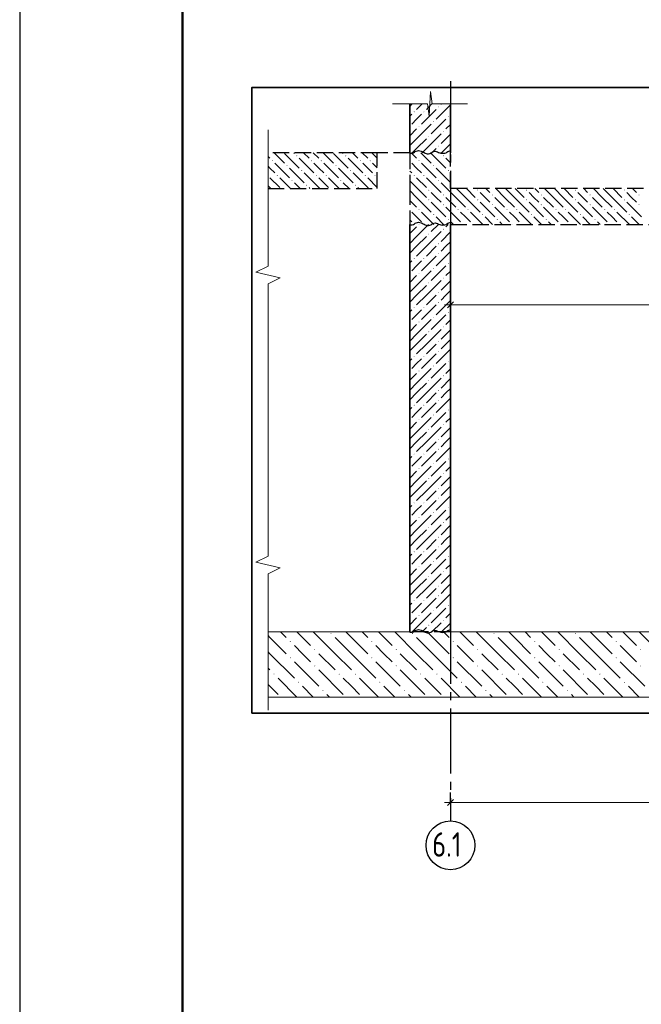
# Model space of a CAD drawing. Header units: millimetres. Extents: x 0 to 59400, y 0 to 42000.
# Tile 5 of 37: x 0 to 7629, y 15779 to 27863. Entities that reach past the tile are written whole.
import ezdxf

# ---------------------------------------------------------------- set-up
doc = ezdxf.new("R2010")
doc.units = ezdxf.units.MM
doc.linetypes.add('______2', pattern=[270, 200, -70])
doc.linetypes.add('______5', pattern=[1100, 800, -100, 100, -100])
for name, color, linetype, lineweight in [('Standard', 7, 'Continuous', 25), ('ЖБ Перекрытие верхний уровень', 7, '______2', 25), ('ЖБ Перекрытие нижний уровень с отделкой', 7, '______2', 25), ('ЖБ Пилон', 7, 'Continuous', 35), ('ЖБ Стена верхний уровень', 7, 'Continuous', 35), ('Примечания', 7, 'Continuous', 13), ('Размерная линия_ общее', 7, 'Continuous', 13), ('Фоновоя арматура Х1', 52, 'Continuous', 25)]:
    doc.layers.add(name, color=color, linetype=linetype, lineweight=lineweight)
doc.layers.add('Оси', color=7, linetype='______5')
doc.styles.add('ISOCPEUR', font='txt')

msp = doc.modelspace()

# ---------------------------------------------------------------- hatches: boundary and pattern name
at = {"layer": 'ЖБ Перекрытие верхний уровень', "linetype": 'Continuous', "lineweight": 18, "transparency": 33554687}
for points in [[(3095, 26132), (3101, 26138), (3108, 26132), (3101, 26125)], [(3395, 26192), (3401, 26198), (3408, 26192), (3401, 26185)], [(3575, 26132), (3581, 26138), (3588, 26132), (3581, 26125)], [(3695, 26132), (3701, 26138), (3708, 26132), (3701, 26125)], [(3995, 26192), (4001, 26198), (4008, 26192), (4001, 26185)], [(4175, 26132), (4181, 26138), (4188, 26132), (4181, 26125)], [(4295, 26132), (4301, 26138), (4308, 26132), (4301, 26125)], [(4787, 26132), (4788, 26132), (4787, 26131)], [(4895, 26132), (4901, 26138), (4908, 26132), (4901, 26125)], [(5195, 26192), (5201, 26198), (5208, 26192), (5201, 26185)], [(3275, 26072), (3281, 26078), (3288, 26072), (3281, 26065)], [(3455, 26012), (3461, 26018), (3468, 26012), (3461, 26005)], [(3875, 26072), (3881, 26078), (3888, 26072), (3881, 26065)], [(4055, 26012), (4061, 26018), (4068, 26012), (4061, 26005)], [(5075, 26072), (5081, 26078), (5088, 26072), (5081, 26065)], [(5255, 26012), (5261, 26018), (5268, 26012), (5261, 26005)], [(3155, 25952), (3161, 25958), (3168, 25952), (3161, 25945)], [(3335, 25892), (3341, 25898), (3348, 25892), (3341, 25885)], [(3635, 25952), (3641, 25958), (3648, 25952), (3641, 25945)], [(3755, 25952), (3761, 25958), (3768, 25952), (3761, 25945)], [(3935, 25892), (3941, 25898), (3948, 25892), (3941, 25885)], [(4235, 25952), (4241, 25958), (4248, 25952), (4241, 25945)], [(4355, 25952), (4361, 25958), (4368, 25952), (4361, 25945)], [(4835, 25952), (4841, 25958), (4848, 25952), (4841, 25945)], [(4955, 25952), (4961, 25958), (4968, 25952), (4961, 25945)], [(5135, 25892), (5141, 25898), (5148, 25892), (5141, 25885)], [(3515, 25832), (3521, 25838), (3528, 25832), (3521, 25825)], [(4115, 25832), (4121, 25838), (4128, 25832), (4121, 25825)]]:
    msp.add_hatch(color=7, dxfattribs=at).paths.add_polyline_path(points, flags=16)
at = {"layer": 'ЖБ Перекрытие нижний уровень с отделкой', "linetype": 'Continuous', "lineweight": 18, "transparency": 33554687}
for points in [[(5015, 25772), (5021, 25778), (5028, 25772), (5021, 25765)], [(5615, 25772), (5621, 25778), (5628, 25772), (5621, 25765)], [(6215, 25772), (6221, 25778), (6228, 25772), (6221, 25765)], [(6815, 25772), (6821, 25778), (6828, 25772), (6821, 25765)], [(7415, 25772), (7421, 25778), (7428, 25772), (7421, 25765)], [(5015, 25652), (5021, 25658), (5028, 25652), (5021, 25645)], [(5195, 25712), (5201, 25718), (5208, 25712), (5201, 25705)], [(5615, 25652), (5621, 25658), (5628, 25652), (5621, 25645)], [(5795, 25712), (5801, 25718), (5808, 25712), (5801, 25705)], [(6215, 25652), (6221, 25658), (6228, 25652), (6221, 25645)], [(6395, 25712), (6401, 25718), (6408, 25712), (6401, 25705)], [(6815, 25652), (6821, 25658), (6828, 25652), (6821, 25645)], [(6995, 25712), (7001, 25718), (7008, 25712), (7001, 25705)], [(7415, 25652), (7421, 25658), (7428, 25652), (7421, 25645)], [(7595, 25712), (7601, 25718), (7608, 25712), (7601, 25705)], [(4787, 25532), (4788, 25532), (4787, 25531)], [(4895, 25532), (4901, 25538), (4908, 25532), (4901, 25525)], [(5195, 25592), (5201, 25598), (5208, 25592), (5201, 25585)], [(5375, 25532), (5381, 25538), (5388, 25532), (5381, 25525)], [(5495, 25532), (5501, 25538), (5508, 25532), (5501, 25525)], [(5795, 25592), (5801, 25598), (5808, 25592), (5801, 25585)], [(5975, 25532), (5981, 25538), (5988, 25532), (5981, 25525)], [(6095, 25532), (6101, 25538), (6108, 25532), (6101, 25525)], [(6395, 25592), (6401, 25598), (6408, 25592), (6401, 25585)], [(6575, 25532), (6581, 25538), (6588, 25532), (6581, 25525)], [(6695, 25532), (6701, 25538), (6708, 25532), (6701, 25525)], [(6995, 25592), (7001, 25598), (7008, 25592), (7001, 25585)], [(7175, 25532), (7181, 25538), (7188, 25532), (7181, 25525)], [(7295, 25532), (7301, 25538), (7308, 25532), (7301, 25525)], [(7595, 25592), (7601, 25598), (7608, 25592), (7601, 25585)], [(5075, 25472), (5081, 25478), (5088, 25472), (5081, 25465)], [(5255, 25412), (5261, 25418), (5268, 25412), (5261, 25405)], [(5675, 25472), (5681, 25478), (5688, 25472), (5681, 25465)], [(5855, 25412), (5861, 25418), (5868, 25412), (5861, 25405)], [(6275, 25472), (6281, 25478), (6288, 25472), (6281, 25465)], [(6455, 25412), (6461, 25418), (6468, 25412), (6461, 25405)], [(6875, 25472), (6881, 25478), (6888, 25472), (6881, 25465)], [(7055, 25412), (7061, 25418), (7068, 25412), (7061, 25405)], [(7475, 25472), (7481, 25478), (7488, 25472), (7481, 25465)], [(4835, 25352), (4841, 25358), (4848, 25352), (4846, 25350), (4836, 25350)], [(4955, 25352), (4961, 25358), (4968, 25352), (4966, 25350), (4956, 25350)], [(5435, 25352), (5441, 25358), (5448, 25352), (5446, 25350), (5436, 25350)], [(5555, 25352), (5561, 25358), (5568, 25352), (5566, 25350), (5556, 25350)], [(6035, 25352), (6041, 25358), (6048, 25352), (6046, 25350), (6036, 25350)], [(6155, 25352), (6161, 25358), (6168, 25352), (6166, 25350), (6156, 25350)], [(6635, 25352), (6641, 25358), (6648, 25352), (6646, 25350), (6636, 25350)], [(6755, 25352), (6761, 25358), (6768, 25352), (6766, 25350), (6756, 25350)], [(7235, 25352), (7241, 25358), (7248, 25352), (7246, 25350), (7236, 25350)], [(7355, 25352), (7361, 25358), (7368, 25352), (7366, 25350), (7356, 25350)]]:
    msp.add_hatch(color=7, dxfattribs=at).paths.add_polyline_path(points, flags=16)
at = {"layer": 'ЖБ Пилон', "linetype": 'Continuous', "lineweight": 18, "transparency": 33554687}
for points in [[(4836, 26732), (4841, 26737), (4846, 26732), (4841, 26727)], [(4956, 26732), (4961, 26737), (4966, 26732), (4961, 26727)], [(5136, 26792), (5141, 26797), (5146, 26792), (5141, 26787)], [(5076, 26612), (5081, 26617), (5086, 26612), (5081, 26607)], [(5256, 26672), (5261, 26677), (5266, 26672), (5261, 26667)], [(4896, 26552), (4901, 26557), (4906, 26552), (4901, 26547)], [(5196, 26492), (5201, 26497), (5206, 26492), (5201, 26487)], [(5016, 26432), (5021, 26437), (5026, 26432), (5021, 26427)], [(5136, 26312), (5141, 26317), (5146, 26312), (5141, 26307)]]:
    msp.add_hatch(color=7, dxfattribs=at).paths.add_polyline_path(points, flags=16)
at = {"layer": 'ЖБ Стена верхний уровень', "linetype": 'Continuous', "lineweight": 18, "transparency": 33554687}
for points in [[(4904, 25350), (4901, 25347), (4898, 25350)], [(5196, 25292), (5201, 25297), (5206, 25292), (5201, 25287)], [(5016, 25232), (5021, 25237), (5026, 25232), (5021, 25227)], [(5136, 25112), (5141, 25117), (5146, 25112), (5141, 25107)], [(4836, 24932), (4841, 24937), (4846, 24932), (4841, 24927)], [(4956, 24932), (4961, 24937), (4966, 24932), (4961, 24927)], [(5136, 24992), (5141, 24997), (5146, 24992), (5141, 24987)], [(5076, 24812), (5081, 24817), (5086, 24812), (5081, 24807)], [(5256, 24872), (5261, 24877), (5266, 24872), (5261, 24867)], [(4896, 24752), (4901, 24757), (4906, 24752), (4901, 24747)], [(5196, 24692), (5201, 24697), (5206, 24692), (5201, 24687)], [(5016, 24632), (5021, 24637), (5026, 24632), (5021, 24627)], [(5136, 24512), (5141, 24517), (5146, 24512), (5141, 24507)], [(4836, 24332), (4841, 24337), (4846, 24332), (4841, 24327)], [(4956, 24332), (4961, 24337), (4966, 24332), (4961, 24327)], [(5136, 24392), (5141, 24397), (5146, 24392), (5141, 24387)], [(5076, 24212), (5081, 24217), (5086, 24212), (5081, 24207)], [(5256, 24272), (5261, 24277), (5266, 24272), (5261, 24267)], [(4896, 24152), (4901, 24157), (4906, 24152), (4901, 24147)], [(5196, 24092), (5201, 24097), (5206, 24092), (5201, 24087)], [(5016, 24032), (5021, 24037), (5026, 24032), (5021, 24027)], [(5136, 23912), (5141, 23917), (5146, 23912), (5141, 23907)], [(4836, 23732), (4841, 23737), (4846, 23732), (4841, 23727)], [(4956, 23732), (4961, 23737), (4966, 23732), (4961, 23727)], [(5136, 23792), (5141, 23797), (5146, 23792), (5141, 23787)], [(5076, 23612), (5081, 23617), (5086, 23612), (5081, 23607)], [(5256, 23672), (5261, 23677), (5266, 23672), (5261, 23667)], [(4896, 23552), (4901, 23557), (4906, 23552), (4901, 23547)], [(5196, 23492), (5201, 23497), (5206, 23492), (5201, 23487)], [(5016, 23432), (5021, 23437), (5026, 23432), (5021, 23427)], [(5136, 23312), (5141, 23317), (5146, 23312), (5141, 23307)], [(4836, 23132), (4841, 23137), (4846, 23132), (4841, 23127)], [(4956, 23132), (4961, 23137), (4966, 23132), (4961, 23127)], [(5136, 23192), (5141, 23197), (5146, 23192), (5141, 23187)], [(5076, 23012), (5081, 23017), (5086, 23012), (5081, 23007)], [(5256, 23072), (5261, 23077), (5266, 23072), (5261, 23067)], [(4896, 22952), (4901, 22957), (4906, 22952), (4901, 22947)], [(5196, 22892), (5201, 22897), (5206, 22892), (5201, 22887)], [(5016, 22832), (5021, 22837), (5026, 22832), (5021, 22827)], [(5136, 22712), (5141, 22717), (5146, 22712), (5141, 22707)], [(4836, 22532), (4841, 22537), (4846, 22532), (4841, 22527)], [(4956, 22532), (4961, 22537), (4966, 22532), (4961, 22527)], [(5136, 22592), (5141, 22597), (5146, 22592), (5141, 22587)], [(4896, 22352), (4901, 22357), (4906, 22352), (4901, 22347)], [(5076, 22412), (5081, 22417), (5086, 22412), (5081, 22407)], [(5256, 22472), (5261, 22477), (5266, 22472), (5261, 22467)], [(5016, 22232), (5021, 22237), (5026, 22232), (5021, 22227)], [(5196, 22292), (5201, 22297), (5206, 22292), (5201, 22287)], [(5136, 22112), (5141, 22117), (5146, 22112), (5141, 22107)], [(5136, 21992), (5141, 21997), (5146, 21992), (5141, 21987)], [(4836, 21932), (4841, 21937), (4846, 21932), (4841, 21927)], [(4956, 21932), (4961, 21937), (4966, 21932), (4961, 21927)], [(5256, 21872), (5261, 21877), (5266, 21872), (5261, 21867)], [(4896, 21752), (4901, 21757), (4906, 21752), (4901, 21747)], [(5076, 21812), (5081, 21817), (5086, 21812), (5081, 21807)], [(5016, 21632), (5021, 21637), (5026, 21632), (5021, 21627)], [(5196, 21692), (5201, 21697), (5206, 21692), (5201, 21687)], [(5136, 21512), (5141, 21517), (5146, 21512), (5141, 21507)], [(5136, 21392), (5141, 21397), (5146, 21392), (5141, 21387)], [(4836, 21332), (4841, 21337), (4846, 21332), (4841, 21327)], [(4956, 21332), (4961, 21337), (4966, 21332), (4961, 21327)], [(5256, 21272), (5261, 21277), (5266, 21272), (5261, 21267)], [(4896, 21152), (4901, 21157), (4906, 21152), (4901, 21147)], [(5076, 21212), (5081, 21217), (5086, 21212), (5081, 21207)], [(5016, 21032), (5021, 21037), (5026, 21032), (5021, 21027)], [(5196, 21092), (5201, 21097), (5206, 21092), (5201, 21087)], [(5136, 20912), (5141, 20917), (5146, 20912), (5141, 20907)], [(5136, 20792), (5141, 20797), (5146, 20792), (5141, 20787)], [(4836, 20732), (4841, 20737), (4846, 20732), (4841, 20727)], [(4956, 20732), (4961, 20737), (4966, 20732), (4961, 20727)], [(5256, 20672), (5261, 20677), (5266, 20672), (5261, 20667)], [(4896, 20552), (4901, 20557), (4906, 20552), (4901, 20547)], [(5076, 20612), (5081, 20617), (5086, 20612), (5081, 20607)], [(5016, 20432), (5021, 20437), (5026, 20432), (5021, 20427)], [(5196, 20492), (5201, 20497), (5206, 20492), (5201, 20487)]]:
    msp.add_hatch(color=7, dxfattribs=at).paths.add_polyline_path(points, flags=16)
at = {"layer": 'Фоновоя арматура Х1', "linetype": 'Continuous', "lineweight": 18, "transparency": 33554687}
for points in [[(3815, 20332), (3821, 20338), (3828, 20332), (3821, 20325)], [(4815, 20332), (4821, 20338), (4828, 20332), (4821, 20325)], [(5815, 20332), (5821, 20338), (5828, 20332), (5821, 20325)], [(6815, 20332), (6821, 20338), (6828, 20332), (6821, 20325)], [(3315, 20232), (3321, 20238), (3328, 20232), (3321, 20225)], [(4315, 20232), (4321, 20238), (4328, 20232), (4321, 20225)], [(5315, 20232), (5321, 20238), (5328, 20232), (5321, 20225)], [(6315, 20232), (6321, 20238), (6328, 20232), (6321, 20225)], [(7315, 20232), (7321, 20238), (7328, 20232), (7321, 20225)], [(3615, 20132), (3621, 20138), (3628, 20132), (3621, 20125)], [(4615, 20132), (4621, 20138), (4628, 20132), (4621, 20125)], [(5615, 20132), (5621, 20138), (5628, 20132), (5621, 20125)], [(6615, 20132), (6621, 20138), (6628, 20132), (6621, 20125)], [(7615, 20132), (7621, 20138), (7628, 20132), (7621, 20125)], [(3315, 20032), (3321, 20038), (3328, 20032), (3321, 20025)], [(4315, 20032), (4321, 20038), (4328, 20032), (4321, 20025)], [(5315, 20032), (5321, 20038), (5328, 20032), (5321, 20025)], [(6315, 20032), (6321, 20038), (6328, 20032), (6321, 20025)], [(7315, 20032), (7321, 20038), (7328, 20032), (7321, 20025)], [(3115, 19832), (3121, 19838), (3128, 19832), (3121, 19825)], [(3615, 19932), (3621, 19938), (3628, 19932), (3621, 19925)], [(3915, 19832), (3921, 19838), (3928, 19832), (3921, 19825)], [(4115, 19832), (4121, 19838), (4128, 19832), (4121, 19825)], [(4615, 19932), (4621, 19938), (4628, 19932), (4621, 19925)], [(4915, 19832), (4921, 19838), (4928, 19832), (4921, 19825)], [(5115, 19832), (5121, 19838), (5128, 19832), (5121, 19825)], [(5615, 19932), (5621, 19938), (5628, 19932), (5621, 19925)], [(5915, 19832), (5921, 19838), (5928, 19832), (5921, 19825)], [(6115, 19832), (6121, 19838), (6128, 19832), (6121, 19825)], [(6615, 19932), (6621, 19938), (6628, 19932), (6621, 19925)], [(6915, 19832), (6921, 19838), (6928, 19832), (6921, 19825)], [(7115, 19832), (7121, 19838), (7128, 19832), (7121, 19825)], [(7615, 19932), (7621, 19938), (7628, 19932), (7621, 19925)], [(3415, 19732), (3421, 19738), (3428, 19732), (3421, 19725)], [(4415, 19732), (4421, 19738), (4428, 19732), (4421, 19725)], [(5415, 19732), (5421, 19738), (5428, 19732), (5421, 19725)], [(6415, 19732), (6421, 19738), (6428, 19732), (6421, 19725)], [(7415, 19732), (7421, 19738), (7428, 19732), (7421, 19725)], [(3715, 19632), (3721, 19638), (3728, 19632), (3721, 19625)], [(4715, 19632), (4721, 19638), (4728, 19632), (4721, 19625)], [(5715, 19632), (5721, 19638), (5728, 19632), (5721, 19625)], [(6715, 19632), (6721, 19638), (6728, 19632), (6721, 19625)]]:
    msp.add_hatch(color=7, dxfattribs=at).paths.add_polyline_path(points, flags=16)

# ---------------------------------------------------------------- linework, layer by layer
at = {"layer": 'Standard', "color": 7, "linetype": 'Continuous', "lineweight": 25, "transparency": 33554687}
msp.add_line((2000, 41500), (2000, 1058), dxfattribs=at)
at = {"layer": 'Standard', "color": 7, "linetype": 'Continuous', "lineweight": 13, "transparency": 33554687}
for p, q in [((5026, 26680), (5044, 26980)), ((5044, 26980), (5062, 26830)), ((4575, 26830), (5007, 26830)), ((5007, 26830), (5026, 26680)), ((5062, 26830), (5495, 26830)), ((5495, 26830), (5495, 26830)), ((3048, 26510), (3048, 26510)), ((3048, 24837), (3048, 26510)), ((2898, 24766), (3048, 24837)), ((3198, 24694), (2898, 24766)), ((3048, 24623), (3198, 24694)), ((3048, 22950), (3048, 24623)), ((3048, 21277), (3048, 22950)), ((2898, 21206), (3048, 21277)), ((3198, 21134), (2898, 21206)), ((3048, 21063), (3198, 21134)), ((3048, 19390), (3048, 21063))]:
    msp.add_line(p, q, dxfattribs=at)
at = {"layer": 'Standard', "color": 7, "linetype": 'Continuous', "lineweight": 25, "transparency": 33554687}
msp.add_lwpolyline([(0, 0), (59400, 0), (59400, 42000), (0, 42000), (0, 0)], close=True, dxfattribs=at)
at = {"layer": 'Standard', "color": 7, "linetype": 'Continuous', "lineweight": 50, "transparency": 33554687}
msp.add_lwpolyline([(2000, 41500), (58900, 41500), (58900, 500), (2000, 500), (2000, 41500)], close=True, dxfattribs=at)
at = {"layer": 'Standard', "color": 7, "linetype": 'Continuous', "lineweight": 13, "transparency": 33554687}
msp.add_lwpolyline([(58900, 41500), (2000, 41500), (2000, 500), (58900, 500), (58900, 41500)], dxfattribs=at)
at = {"layer": 'Standard', "color": 254, "linetype": 'Continuous', "lineweight": 35, "true_color": 0xc4c4ff, "transparency": 33554687}
msp.add_lwpolyline([(2848, 19350), (37787, 19350), (37787, 27030), (2848, 27030), (2848, 19350)], dxfattribs=at)
at = {"layer": 'ЖБ Перекрытие верхний уровень', "color": 7, "linetype": '______2', "lineweight": 25, "transparency": 33554687}
for p, q in [((4387, 26230), (3048, 26230)), ((4387, 25790), (4387, 26230)), ((4787, 26230), (4387, 26230)), ((4787, 26230), (4787, 25790)), ((5287, 25790), (5287, 26230)), ((3048, 25790), (4387, 25790))]:
    msp.add_line(p, q, dxfattribs=at)
at = {"layer": 'ЖБ Перекрытие верхний уровень', "color": 9, "linetype": 'Continuous', "lineweight": 18, "true_color": 0xc7c7c7, "transparency": 33554687}
for p, q in [((3123, 26230), (3251, 26102)), ((3371, 26222), (3363, 26230)), ((3483, 26230), (3551, 26162)), ((3603, 26230), (3671, 26162)), ((3723, 26230), (3851, 26102)), ((3971, 26222), (3963, 26230)), ((4083, 26230), (4151, 26162)), ((4203, 26230), (4271, 26162)), ((4323, 26230), (4387, 26165)), ((4803, 26230), (4871, 26162)), ((4923, 26230), (5051, 26102)), ((5171, 26222), (5163, 26230)), ((5283, 26230), (5287, 26225)), ((3048, 26185), (3071, 26162)), ((3251, 26222), (3431, 26042)), ((3431, 26162), (3611, 25982)), ((3851, 26222), (4031, 26042)), ((4031, 26162), (4211, 25982)), ((5051, 26222), (5231, 26042)), ((5231, 26162), (5287, 26105)), ((3071, 26042), (3048, 26065)), ((3131, 25982), (3071, 26042)), ((3131, 26102), (3311, 25922)), ((3311, 26042), (3491, 25862)), ((3671, 25802), (3491, 25982)), ((3671, 26042), (3611, 26102)), ((3731, 25982), (3671, 26042)), ((3731, 26102), (3911, 25922)), ((3911, 26042), (4091, 25862)), ((4271, 25802), (4091, 25982)), ((4271, 26042), (4211, 26102)), ((4331, 25982), (4271, 26042)), ((4331, 26102), (4387, 26045)), ((4787, 26005), (4811, 25982)), ((4871, 26042), (4811, 26102)), ((4931, 25982), (4871, 26042)), ((4931, 26102), (5111, 25922)), ((5111, 26042), (5287, 25865)), ((3071, 25922), (3191, 25802)), ((3191, 25922), (3323, 25790)), ((3443, 25790), (3371, 25862)), ((3671, 25922), (3791, 25802)), ((3791, 25922), (3923, 25790)), ((4043, 25790), (3971, 25862)), ((4271, 25922), (4387, 25805)), ((4871, 25802), (4787, 25885)), ((4871, 25922), (4991, 25802)), ((4991, 25922), (5123, 25790)), ((5243, 25790), (5171, 25862)), ((3071, 25802), (3048, 25825)), ((3071, 25802), (3083, 25790)), ((3551, 25802), (3563, 25790)), ((3671, 25802), (3683, 25790)), ((4151, 25802), (4163, 25790)), ((4271, 25802), (4283, 25790)), ((4871, 25802), (4883, 25790))]:
    msp.add_line(p, q, dxfattribs=at)
at = {"layer": 'ЖБ Перекрытие нижний уровень с отделкой', "color": 7, "linetype": '______2', "lineweight": 25, "transparency": 33554687}
for p, q in [((4787, 25790), (4787, 25350)), ((10087, 25790), (5287, 25790)), ((5287, 25350), (10587, 25350))]:
    msp.add_line(p, q, dxfattribs=at)
at = {"layer": 'ЖБ Перекрытие нижний уровень с отделкой', "color": 9, "linetype": 'Continuous', "lineweight": 18, "true_color": 0xc7c7c7, "transparency": 33554687}
for p, q in [((4787, 25765), (4871, 25682)), ((4883, 25790), (4991, 25682)), ((5111, 25682), (5051, 25742)), ((5123, 25790), (5171, 25742)), ((5351, 25682), (5243, 25790)), ((5363, 25790), (5471, 25682)), ((5483, 25790), (5591, 25682)), ((5711, 25682), (5651, 25742)), ((5723, 25790), (5771, 25742)), ((5951, 25682), (5843, 25790)), ((5963, 25790), (6071, 25682)), ((6083, 25790), (6191, 25682)), ((6311, 25682), (6251, 25742)), ((6323, 25790), (6371, 25742)), ((6551, 25682), (6443, 25790)), ((6563, 25790), (6671, 25682)), ((6683, 25790), (6791, 25682)), ((6911, 25682), (6851, 25742)), ((6923, 25790), (6971, 25742)), ((7151, 25682), (7043, 25790)), ((7163, 25790), (7271, 25682)), ((7283, 25790), (7391, 25682)), ((7511, 25682), (7451, 25742)), ((7523, 25790), (7571, 25742)), ((4787, 25645), (4871, 25562)), ((4871, 25682), (5051, 25502)), ((5051, 25622), (5231, 25442)), ((5171, 25622), (5111, 25682)), ((5231, 25682), (5351, 25562)), ((5351, 25682), (5471, 25562)), ((5471, 25682), (5651, 25502)), ((5651, 25622), (5831, 25442)), ((5771, 25622), (5711, 25682)), ((5831, 25682), (5951, 25562)), ((5951, 25682), (6071, 25562)), ((6071, 25682), (6251, 25502)), ((6251, 25622), (6431, 25442)), ((6371, 25622), (6311, 25682)), ((6431, 25682), (6551, 25562)), ((6551, 25682), (6671, 25562)), ((6671, 25682), (6851, 25502)), ((6851, 25622), (7031, 25442)), ((6971, 25622), (6911, 25682)), ((7031, 25682), (7151, 25562)), ((7151, 25682), (7271, 25562)), ((7271, 25682), (7451, 25502)), ((7451, 25622), (7631, 25442)), ((7571, 25622), (7511, 25682)), ((4871, 25442), (4811, 25502)), ((4931, 25502), (5083, 25350)), ((5231, 25562), (5411, 25382)), ((5471, 25442), (5411, 25502)), ((5531, 25502), (5683, 25350)), ((5831, 25562), (6011, 25382)), ((6071, 25442), (6011, 25502)), ((6131, 25502), (6283, 25350)), ((6431, 25562), (6611, 25382)), ((6671, 25442), (6611, 25502)), ((6731, 25502), (6883, 25350)), ((7031, 25562), (7211, 25382)), ((7271, 25442), (7211, 25502)), ((7331, 25502), (7483, 25350)), ((4787, 25405), (4811, 25382)), ((4931, 25382), (4871, 25442)), ((5111, 25442), (5203, 25350)), ((5323, 25350), (5291, 25382)), ((5531, 25382), (5471, 25442)), ((5711, 25442), (5803, 25350)), ((5923, 25350), (5891, 25382)), ((6131, 25382), (6071, 25442)), ((6311, 25442), (6403, 25350)), ((6523, 25350), (6491, 25382)), ((6731, 25382), (6671, 25442)), ((6911, 25442), (7003, 25350)), ((7123, 25350), (7091, 25382)), ((7331, 25382), (7271, 25442)), ((7511, 25442), (7603, 25350))]:
    msp.add_line(p, q, dxfattribs=at)
at = {"layer": 'ЖБ Пилон', "color": 251, "linetype": 'Continuous', "lineweight": 18, "true_color": 0x494949, "transparency": 33554687}
for p, q in [((4819, 26830), (4787, 26798)), ((4939, 26830), (4871, 26762)), ((5059, 26830), (4991, 26762)), ((5171, 26822), (5179, 26830)), ((5111, 26762), (4931, 26582)), ((5287, 26818), (5111, 26642)), ((4811, 26702), (4787, 26678)), ((4811, 26582), (4871, 26642)), ((4871, 26642), (4931, 26702)), ((5231, 26642), (5051, 26462)), ((4871, 26522), (4787, 26438)), ((4871, 26402), (5051, 26582)), ((5287, 26578), (5231, 26522)), ((4871, 26402), (4787, 26318)), ((4991, 26402), (4871, 26282)), ((4991, 26282), (5171, 26462)), ((5287, 26458), (5171, 26342)), ((4871, 26282), (4819, 26230)), ((4991, 26282), (4939, 26230)), ((5111, 26282), (5059, 26230)), ((5179, 26230), (5231, 26282)), ((5231, 26282), (5287, 26338))]:
    msp.add_line(p, q, dxfattribs=at)
at = {"layer": 'ЖБ Пилон', "color": 7, "linetype": 'Continuous', "lineweight": 35, "transparency": 33554687}
for p, q in [((4787, 26830), (4787, 26230)), ((5287, 26230), (5287, 26830))]:
    msp.add_line(p, q, dxfattribs=at)
at = {"layer": 'ЖБ Стена верхний уровень', "color": 7, "linetype": 'Continuous', "lineweight": 35, "transparency": 33554687}
for p, q in [((4787, 25350), (4787, 20350)), ((5287, 20350), (5287, 25350))]:
    msp.add_line(p, q, dxfattribs=at)
at = {"layer": 'ЖБ Стена верхний уровень', "color": 251, "linetype": 'Continuous', "lineweight": 18, "true_color": 0x494949, "transparency": 33554687}
for p, q in [((4871, 25322), (4787, 25238)), ((4871, 25202), (5019, 25350)), ((4991, 25082), (5171, 25262)), ((5139, 25350), (5051, 25262)), ((5287, 25258), (5171, 25142)), ((5259, 25350), (5231, 25322)), ((4871, 25202), (4787, 25118)), ((4991, 25202), (4871, 25082)), ((5231, 25082), (5287, 25138)), ((4871, 25082), (4787, 24998)), ((4991, 25082), (4871, 24962)), ((5111, 25082), (4991, 24962)), ((5287, 25018), (5111, 24842)), ((5171, 25022), (5231, 25082)), ((4811, 24902), (4787, 24878)), ((4871, 24842), (4931, 24902)), ((5111, 24962), (4931, 24782)), ((4811, 24782), (4871, 24842)), ((4871, 24602), (5051, 24782)), ((5231, 24842), (5051, 24662)), ((5287, 24778), (5231, 24722)), ((4871, 24722), (4787, 24638)), ((4991, 24482), (5171, 24662)), ((5287, 24658), (5171, 24542)), ((4871, 24602), (4787, 24518)), ((4991, 24602), (4871, 24482)), ((5231, 24482), (5287, 24538)), ((4871, 24482), (4787, 24398)), ((4991, 24482), (4871, 24362)), ((5111, 24482), (4991, 24362)), ((5287, 24418), (5111, 24242)), ((5171, 24422), (5231, 24482)), ((4811, 24302), (4787, 24278)), ((4871, 24242), (4931, 24302)), ((5111, 24362), (4931, 24182)), ((4811, 24182), (4871, 24242)), ((4871, 24002), (5051, 24182)), ((5231, 24242), (5051, 24062)), ((5287, 24178), (5231, 24122)), ((4871, 24122), (4787, 24038)), ((4991, 23882), (5171, 24062)), ((5287, 24058), (5171, 23942)), ((4871, 24002), (4787, 23918)), ((4991, 24002), (4871, 23882)), ((5231, 23882), (5287, 23938)), ((4871, 23882), (4787, 23798)), ((4991, 23882), (4871, 23762)), ((5111, 23882), (4991, 23762)), ((5287, 23818), (5111, 23642)), ((5171, 23822), (5231, 23882)), ((4811, 23702), (4787, 23678)), ((4871, 23642), (4931, 23702)), ((5111, 23762), (4931, 23582)), ((4811, 23582), (4871, 23642)), ((4871, 23402), (5051, 23582)), ((5231, 23642), (5051, 23462)), ((5287, 23578), (5231, 23522)), ((4871, 23522), (4787, 23438)), ((4991, 23282), (5171, 23462)), ((5287, 23458), (5171, 23342)), ((4871, 23402), (4787, 23318)), ((4991, 23402), (4871, 23282)), ((5231, 23282), (5287, 23338)), ((4871, 23282), (4787, 23198)), ((4991, 23282), (4871, 23162)), ((5111, 23282), (4991, 23162)), ((5287, 23218), (5111, 23042)), ((5171, 23222), (5231, 23282)), ((4811, 23102), (4787, 23078)), ((4871, 23042), (4931, 23102)), ((5111, 23162), (4931, 22982)), ((4811, 22982), (4871, 23042)), ((4871, 22802), (5051, 22982)), ((5231, 23042), (5051, 22862)), ((5287, 22978), (5231, 22922)), ((4871, 22922), (4787, 22838)), ((4991, 22682), (5171, 22862)), ((5287, 22858), (5171, 22742)), ((4871, 22802), (4787, 22718)), ((4991, 22802), (4871, 22682)), ((5231, 22682), (5287, 22738)), ((4871, 22682), (4787, 22598)), ((4991, 22682), (4871, 22562)), ((5111, 22682), (4991, 22562)), ((5287, 22618), (5111, 22442)), ((5171, 22622), (5231, 22682)), ((4811, 22502), (4787, 22478)), ((4871, 22442), (4931, 22502)), ((5111, 22562), (4931, 22382)), ((4811, 22382), (4871, 22442)), ((4871, 22202), (5051, 22382)), ((5231, 22442), (5051, 22262)), ((5287, 22378), (5231, 22322)), ((4871, 22322), (4787, 22238)), ((4991, 22082), (5171, 22262)), ((5287, 22258), (5171, 22142)), ((4871, 22202), (4787, 22118)), ((4991, 22202), (4871, 22082)), ((5231, 22082), (5287, 22138)), ((4871, 22082), (4787, 21998)), ((4991, 22082), (4871, 21962)), ((5111, 22082), (4991, 21962)), ((5287, 22018), (5111, 21842)), ((5171, 22022), (5231, 22082)), ((4811, 21902), (4787, 21878)), ((4871, 21842), (4931, 21902)), ((5111, 21962), (4931, 21782)), ((4811, 21782), (4871, 21842)), ((4871, 21602), (5051, 21782)), ((5231, 21842), (5051, 21662)), ((5287, 21778), (5231, 21722)), ((4871, 21722), (4787, 21638)), ((4991, 21482), (5171, 21662)), ((5287, 21658), (5171, 21542)), ((4871, 21602), (4787, 21518)), ((4991, 21602), (4871, 21482)), ((5231, 21482), (5287, 21538)), ((4871, 21482), (4787, 21398)), ((4991, 21482), (4871, 21362)), ((5111, 21482), (4991, 21362)), ((5287, 21418), (5111, 21242)), ((5171, 21422), (5231, 21482)), ((4811, 21302), (4787, 21278)), ((4871, 21242), (4931, 21302)), ((5111, 21362), (4931, 21182)), ((4811, 21182), (4871, 21242)), ((4871, 21002), (5051, 21182)), ((5231, 21242), (5051, 21062)), ((5287, 21178), (5231, 21122)), ((4871, 21122), (4787, 21038)), ((4991, 20882), (5171, 21062)), ((5287, 21058), (5171, 20942)), ((4871, 21002), (4787, 20918)), ((4991, 21002), (4871, 20882)), ((5231, 20882), (5287, 20938)), ((4871, 20882), (4787, 20798)), ((4991, 20882), (4871, 20762)), ((5111, 20882), (4991, 20762)), ((5287, 20818), (5111, 20642)), ((5171, 20822), (5231, 20882)), ((4811, 20702), (4787, 20678)), ((4871, 20642), (4931, 20702)), ((5111, 20762), (4931, 20582)), ((4811, 20582), (4871, 20642)), ((4871, 20402), (5051, 20582)), ((5231, 20642), (5051, 20462)), ((5287, 20578), (5231, 20522)), ((4871, 20522), (4787, 20438)), ((5059, 20350), (5171, 20462)), ((5287, 20458), (5179, 20350)), ((4871, 20402), (4819, 20350)), ((4991, 20402), (4939, 20350))]:
    msp.add_line(p, q, dxfattribs=at)
at = {"layer": 'Оси', "color": 8, "linetype": '______5', "lineweight": -3, "transparency": 33554687}
msp.add_line((5287, 27110), (5287, 18030), dxfattribs=at)
at = {"layer": 'Оси', "color": 7, "linetype": 'Continuous', "lineweight": -3, "transparency": 33554687}
msp.add_circle((5287, 17730), 300, dxfattribs=at)
at = {"layer": 'Примечания', "color": 253, "linetype": '______2', "lineweight": -3, "true_color": 0xababab, "transparency": 33554687}
msp.add_line((5287, 20350), (4787, 20350), dxfattribs=at)
at = {"layer": 'Примечания', "color": 7, "linetype": 'Continuous', "lineweight": 25, "transparency": 33554687}
for points in [[(4787, 26225), (4802, 26225), (4818, 26226), (4833, 26230), (4844, 26237), (4854, 26245), (4866, 26251), (4881, 26255), (4896, 26257), (4912, 26255), (4926, 26251), (4940, 26246), (4952, 26239), (4963, 26232), (4975, 26226), (4988, 26220), (5003, 26217), (5019, 26218), (5035, 26221), (5047, 26227), (5057, 26235), (5068, 26242), (5082, 26247), (5098, 26248), (5113, 26245), (5127, 26240), (5141, 26235), (5155, 26230), (5169, 26226), (5184, 26223), (5187, 26223)], [(5187, 26225), (5202, 26225), (5218, 26226), (5233, 26230), (5244, 26237), (5254, 26245), (5266, 26251), (5281, 26255), (5287, 26256)], [(4787, 25345), (4802, 25345), (4818, 25346), (4833, 25350), (4844, 25357), (4854, 25365), (4866, 25371), (4881, 25375), (4896, 25377), (4912, 25375), (4926, 25371), (4940, 25366), (4952, 25359), (4963, 25352), (4975, 25346), (4988, 25340), (5003, 25337), (5019, 25338), (5035, 25341), (5047, 25347), (5057, 25355), (5068, 25362), (5082, 25367), (5098, 25368), (5113, 25365), (5127, 25360), (5141, 25355), (5155, 25350), (5169, 25346), (5184, 25343), (5187, 25343)], [(5187, 25345), (5202, 25345), (5218, 25346), (5233, 25350), (5244, 25357), (5254, 25365), (5266, 25371), (5281, 25375), (5287, 25376)], [(4787, 20345), (4802, 20345), (4818, 20346), (4833, 20350), (4844, 20357), (4854, 20365), (4866, 20371), (4881, 20375), (4896, 20377), (4912, 20375), (4926, 20371), (4940, 20366), (4952, 20359), (4963, 20352), (4975, 20346), (4988, 20340), (5003, 20337), (5019, 20338), (5035, 20341), (5047, 20347), (5057, 20355), (5068, 20362), (5082, 20367), (5098, 20368), (5113, 20365), (5127, 20360), (5141, 20355), (5155, 20350), (5169, 20346), (5184, 20343), (5187, 20343)], [(5187, 20345), (5202, 20345), (5218, 20346), (5233, 20350), (5244, 20357), (5254, 20365), (5266, 20371), (5281, 20375), (5287, 20376)]]:
    msp.add_lwpolyline(points, dxfattribs=at)
at = {"layer": 'Размерная линия_ общее', "color": 253, "linetype": 'Continuous', "lineweight": -3, "true_color": 0xa0a0a0, "transparency": 33554687}
for p, q in [((5287, 24364), (5287, 25330)), ((5287, 24364), (5287, 24489)), ((5287, 24364), (5287, 24239)), ((5287, 18255), (5287, 18380)), ((5287, 18255), (5287, 18130)), ((5287, 18255), (5287, 18130))]:
    msp.add_line(p, q, dxfattribs=at)
at = {"layer": 'Размерная линия_ общее', "color": 7, "linetype": 'Continuous', "lineweight": 13, "transparency": 33554687}
for p, q in [((5287, 24364), (5212, 24364)), ((5287, 24364), (10587, 24364)), ((5287, 18255), (5212, 18255)), ((15787, 18255), (5287, 18255))]:
    msp.add_line(p, q, dxfattribs=at)
at = {"layer": 'Размерная линия_ общее', "color": 7, "linetype": 'Continuous', "lineweight": 25, "transparency": 33554687}
for p, q in [((5250, 24327), (5325, 24402)), ((5325, 18292), (5250, 18217))]:
    msp.add_line(p, q, dxfattribs=at)
at = {"layer": 'Фоновоя арматура Х1', "color": 7, "linetype": 'Continuous', "lineweight": 13, "transparency": 33554687}
for p, q in [((4787, 20350), (3048, 20350)), ((36787, 20350), (5287, 20350)), ((3048, 19550), (37587, 19550))]:
    msp.add_line(p, q, dxfattribs=at)
at = {"layer": 'Фоновоя арматура Х1', "color": 252, "linetype": 'Continuous', "lineweight": 18, "true_color": 0x8f8f8f, "transparency": 33554687}
for p, q in [((3071, 20282), (3048, 20305)), ((3203, 20350), (3271, 20282)), ((3403, 20350), (3571, 20182)), ((3871, 20082), (3603, 20350)), ((4071, 20282), (4003, 20350)), ((4203, 20350), (4271, 20282)), ((4403, 20350), (4571, 20182)), ((4871, 20082), (4603, 20350)), ((5071, 20282), (5003, 20350)), ((5203, 20350), (5271, 20282)), ((5403, 20350), (5571, 20182)), ((5871, 20082), (5603, 20350)), ((6071, 20282), (6003, 20350)), ((6203, 20350), (6271, 20282)), ((6403, 20350), (6571, 20182)), ((6871, 20082), (6603, 20350)), ((7071, 20282), (7003, 20350)), ((7203, 20350), (7271, 20282)), ((7403, 20350), (7571, 20182)), ((7871, 20082), (7603, 20350)), ((3071, 20282), (3271, 20082)), ((3471, 20082), (3371, 20182)), ((3871, 20282), (4071, 20082)), ((4071, 20282), (4271, 20082)), ((4471, 20082), (4371, 20182)), ((4871, 20282), (5071, 20082)), ((5071, 20282), (5271, 20082)), ((5471, 20082), (5371, 20182)), ((5871, 20282), (6071, 20082)), ((6071, 20282), (6271, 20082)), ((6471, 20082), (6371, 20182)), ((6871, 20282), (7071, 20082)), ((7071, 20282), (7271, 20082)), ((7471, 20082), (7371, 20182)), ((3048, 20105), (3071, 20082)), ((3071, 20082), (3371, 19782)), ((3571, 19982), (3471, 20082)), ((3671, 20082), (3871, 19882)), ((3871, 20082), (4071, 19882)), ((4071, 20082), (4371, 19782)), ((4571, 19982), (4471, 20082)), ((4671, 20082), (4871, 19882)), ((4871, 20082), (5071, 19882)), ((5071, 20082), (5371, 19782)), ((5571, 19982), (5471, 20082)), ((5671, 20082), (5871, 19882)), ((5871, 20082), (6071, 19882)), ((6071, 20082), (6371, 19782)), ((6571, 19982), (6471, 20082)), ((6671, 20082), (6871, 19882)), ((6871, 20082), (7071, 19882)), ((7071, 20082), (7371, 19782)), ((7571, 19982), (7471, 20082)), ((3371, 19982), (3671, 19682)), ((4371, 19982), (4671, 19682)), ((5371, 19982), (5671, 19682)), ((6371, 19982), (6671, 19682)), ((7371, 19982), (7671, 19682)), ((3048, 19905), (3071, 19882)), ((3671, 19882), (3971, 19582)), ((4671, 19882), (4971, 19582)), ((5671, 19882), (5971, 19582)), ((6671, 19882), (6971, 19582)), ((3071, 19682), (3048, 19705)), ((3171, 19782), (3403, 19550)), ((4071, 19682), (3971, 19782)), ((4171, 19782), (4403, 19550)), ((5071, 19682), (4971, 19782)), ((5171, 19782), (5403, 19550)), ((6071, 19682), (5971, 19782)), ((6171, 19782), (6403, 19550)), ((7071, 19682), (6971, 19782)), ((7171, 19782), (7403, 19550)), ((3171, 19582), (3071, 19682)), ((3471, 19682), (3603, 19550)), ((3803, 19550), (3771, 19582)), ((4171, 19582), (4071, 19682)), ((4471, 19682), (4603, 19550)), ((4803, 19550), (4771, 19582)), ((5171, 19582), (5071, 19682)), ((5471, 19682), (5603, 19550)), ((5803, 19550), (5771, 19582)), ((6171, 19582), (6071, 19682)), ((6471, 19682), (6603, 19550)), ((6803, 19550), (6771, 19582)), ((7171, 19582), (7071, 19682)), ((7471, 19682), (7603, 19550))]:
    msp.add_line(p, q, dxfattribs=at)

# ---------------------------------------------------------------- texts
at = {"layer": 'Оси', "color": 7, "linetype": 'Continuous', "lineweight": 25, "transparency": 33554687, "insert": (5062, 17590), "char_height": 300, "width": 568.07, "attachment_point": 7, "style": 'ISOCPEUR'}
msp.add_mtext('\\W0.79;6.1', dxfattribs=at)

doc.saveas('drawing.dxf')
